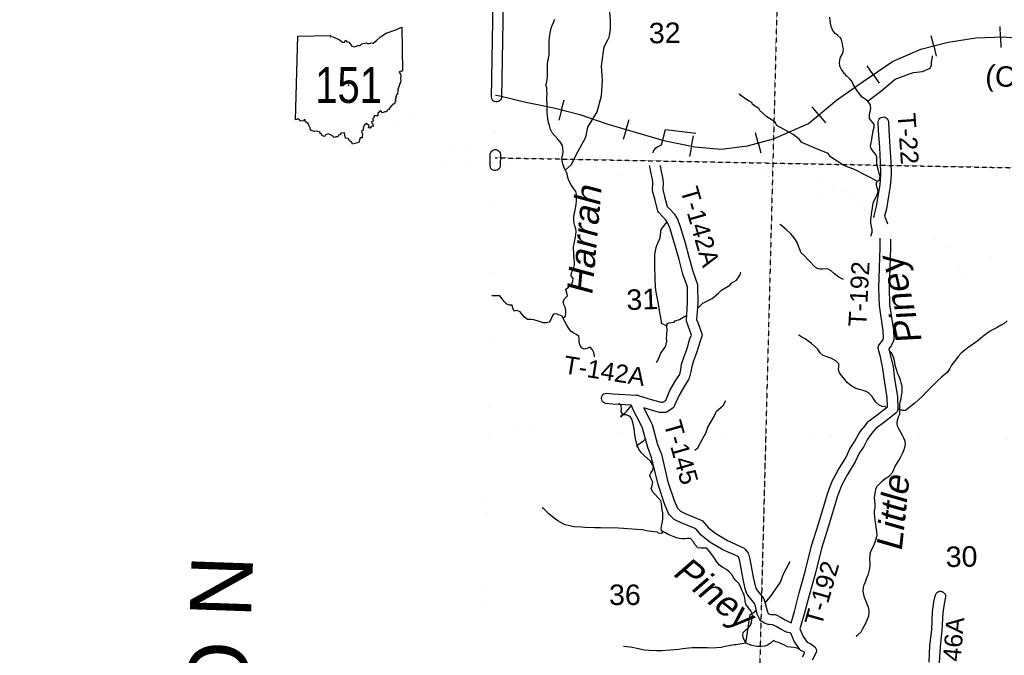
# Model space of a CAD drawing. Header units: feet. Extents: x -155 to 2562643, y -56 to 364810.
# Tile 21 of 121: x 2443888 to 2463130, y 227450 to 239872. Entities that reach past the tile are written whole.
import ezdxf
from ezdxf.enums import TextEntityAlignment as Align

# ---------------------------------------------------------------- set-up
doc = ezdxf.new("R2010")
doc.units = ezdxf.units.FT
doc.header["$MEASUREMENT"] = 0
for name, pattern in [('CENTER', [2, 1.25, -0.25, 0.25, -0.25]), ('HIDDEN', [0.375, 0.25, -0.125]), ('HIDDEN2', [0.1875, 0.125, -0.0625]), ('water', [0])]:
    doc.linetypes.add(name, pattern=pattern)
for name, color, linetype in [('62', 7, 'Continuous'), ('COUNTY-LINE', 4, 'CENTER'), ('HTEXT', 3, 'Continuous'), ('RAILROAD', 6, 'Continuous'), ('RT-MKR', 7, 'Continuous'), ('SECTION', 8, 'HIDDEN2'), ('SECTION-TEXT', 8, 'Continuous'), ('STATE-RT', 2, 'Continuous'), ('STREET-RURAL', 14, 'Continuous'), ('TOWNSHIP', 9, 'HIDDEN'), ('TR-TEXT', 6, 'Continuous'), ('TWP-RD', 6, 'Continuous'), ('WATER-TEXT', 1, 'Continuous'), ('WATERWAY', 14, 'water')]:
    doc.layers.add(name, color=color, linetype=linetype)
doc.styles.add('ARIAL', font='arial.ttf')

# ---------------------------------------------------------------- blocks, each defined once
blk = doc.blocks.new('SR2')
at = {"layer": '62', "color": 0, "linetype": 'Continuous'}
blk.add_line((-813, -543), (-773, 884), dxfattribs=at)
for points in [[(-773, 884), (-219, 893), (-228, 876), (-175, 872), (-120, 842), (-73, 823), (-15, 777), (19, 778), (33, 815), (60, 786), (91, 781), (145, 713), (190, 698), (243, 722), (283, 725), (312, 749), (388, 768), (409, 756), (449, 759), (470, 768), (505, 760), (567, 812), (630, 873), (728, 931), (874, 985), (990, 1034), (1006, 294)], [(1006, 294), (989, 283), (963, 288), (945, 267), (967, 233), (977, 196), (968, 156), (977, 122), (971, 94), (954, 67), (949, 40), (934, 12), (936, -3), (922, -16), (924, -62), (918, -88), (920, -110), (898, -115), (903, -134), (889, -148), (892, -172), (876, -188), (892, -219), (879, -229), (869, -266), (841, -274), (785, -343), (765, -369), (742, -376), (730, -403), (703, -403), (661, -421), (634, -389), (587, -428), (582, -472), (522, -471), (524, -494), (511, -500), (499, -523), (506, -563), (478, -573), (481, -596), (499, -610), (507, -655), (478, -646), (453, -683), (428, -674), (437, -643), (394, -605), (354, -635), (334, -684), (333, -717), (304, -737), (323, -783), (319, -815), (320, -845), (283, -844), (260, -926)], [(260, -926), (195, -942), (151, -951), (135, -914), (103, -895), (82, -857), (36, -852), (25, -800), (20, -759), (-43, -769), (-61, -795), (-83, -801), (-96, -827), (-126, -829), (-159, -841), (-180, -816), (-234, -791), (-258, -778), (-308, -798), (-319, -822), (-359, -812), (-369, -785), (-393, -777), (-398, -748), (-450, -733), (-490, -739), (-559, -716), (-564, -679), (-588, -633), (-600, -602), (-644, -577), (-653, -540), (-667, -541), (-680, -556), (-729, -563), (-749, -548), (-776, -522), (-813, -543)]]:
    blk.add_lwpolyline(points, dxfattribs=at)
at = {"layer": 'RT-MKR', "color": 0, "linetype": 'Continuous'}
blk.add_lwpolyline([(-773, 884), (-219, 893), (-228, 876), (-175, 872), (-120, 842), (-73, 823), (-15, 777), (19, 778), (33, 815), (60, 786), (91, 781), (145, 713), (190, 698), (243, 722), (283, 725), (312, 749), (388, 768), (409, 756), (449, 759), (470, 768), (505, 760), (567, 812), (630, 873), (728, 931), (874, 985), (990, 1034), (1006, 294), (1006, 294), (989, 283), (963, 288), (945, 267), (967, 233), (977, 196), (968, 156), (977, 122), (971, 94), (954, 67), (949, 40), (934, 12), (936, -3), (922, -16), (924, -62), (918, -88), (920, -110), (898, -115), (903, -134), (889, -148), (892, -172), (876, -188), (892, -219), (879, -229), (869, -266), (841, -274), (785, -343), (765, -369), (742, -376), (730, -403), (703, -403), (661, -421), (634, -389), (587, -428), (582, -472), (522, -471), (524, -494), (511, -500), (499, -523), (506, -563), (478, -573), (481, -596), (499, -610), (507, -655), (478, -646), (453, -683), (428, -674), (437, -643), (394, -605), (354, -635), (334, -684), (333, -717), (304, -737), (323, -783), (319, -815), (320, -845), (283, -844), (260, -926), (260, -926), (195, -942), (151, -951), (135, -914), (103, -895), (82, -857), (36, -852), (25, -800), (20, -759), (-43, -769), (-61, -795), (-83, -801), (-96, -827), (-126, -829), (-159, -841), (-180, -816), (-234, -791), (-258, -778), (-308, -798), (-319, -822), (-359, -812), (-369, -785), (-393, -777), (-398, -748), (-450, -733), (-490, -739), (-559, -716), (-564, -679), (-588, -633), (-600, -602), (-644, -577), (-653, -540), (-667, -541), (-680, -556), (-729, -563), (-749, -548), (-776, -522), (-813, -543), (-813, -543), (-773, 884)], close=True, dxfattribs=at)
at = {"layer": 'RT-MKR', "color": 0}
blk.add_point((88, 48), dxfattribs=at)

msp = doc.modelspace()

# ---------------------------------------------------------------- linework, layer by layer
at = {"layer": 'COUNTY-LINE', "const_width": 0.04, "flags": 128}
msp.add_lwpolyline([(2451935.99, 183626.87), (2452186.29, 194241.17), (2452356.47, 199888.32), (2452356.47, 199888.32), (2452537.05, 210912.9), (2452642.86, 215853.49), (2452642.86, 215853.49), (2453052.69, 231900.41), (2453052.69, 231900.41), (2453184.69, 237232.8), (2453471.4, 253160.5), (2453471.4, 253160.5), (2453538.39, 256176.6), (2453568.21, 261539.59), (2453606.32, 263882.44), (2454823.35, 263908.45), (2454835.46, 264767.7), (2454835.46, 264767.7), (2455013.2, 277384.76), (2455009.22, 279887.93), (2455009.22, 279887.93), (2444652.57, 279864.08), (2438092.07, 280026.05), (2423207.96, 280172.56)], dxfattribs=at)
at = {"layer": 'RAILROAD'}
for p, q in [((2463054.18, 239533.11), (2463046.5, 239735.87)), ((2461749.89, 239359.31), (2461700.36, 239556.07)), ((2463054.18, 239533.11), (2463061.93, 239328.26)), ((2461749.89, 239359.31), (2461799.93, 239160.51)), ((2460566.24, 238799.07), (2460452.64, 238967.18)), ((2460566.24, 238799.07), (2460681.02, 238629.22)), ((2454476.17, 238108.77), (2454525.71, 238305.53)), ((2454476.17, 238108.77), (2454426.12, 237909.97)), ((2459505.96, 238014.59), (2459376.49, 238170.82)), ((2455738.18, 237724.61), (2455796.13, 237919.06)), ((2459505.96, 238014.59), (2459636.77, 237856.75)), ((2455738.18, 237724.61), (2455679.63, 237528.15)), ((2458320.93, 237464.55), (2458268.5, 237660.56)), ((2457016.42, 237400.71), (2457055.71, 237599.77)), ((2458320.93, 237464.55), (2458373.91, 237266.51)), ((2457016.42, 237400.71), (2456976.73, 237199.58))]:
    msp.add_line(p, q, dxfattribs=at)
at = {"layer": 'RAILROAD', "const_width": 0.08}
msp.add_lwpolyline([(2463629.47, 239488.94), (2463104.34, 239535.01), (2462575.21, 239514.98), (2462034.1, 239430.85), (2461500.98, 239296.65), (2460943.9, 239054.28), (2460368.85, 238665.68), (2459851.7, 238301.12), (2459300.61, 237844.41), (2458617.74, 237543.95), (2458108.58, 237407.74), (2457597.42, 237339.64), (2457082.27, 237387.71), (2456473.27, 237507.9), (2455914.19, 237672.15), (2455363.1, 237836.4), (2454833.97, 238018.68), (2454324.81, 238146.88), (2453777.71, 238261.05), (2453269.13, 238383.24), (2453188.36, 238397.26)], dxfattribs=at)
at = {"layer": 'RAILROAD'}
msp.add_lwpolyline([(2453188.36, 238397.26), (2453269.13, 238383.24), (2453777.71, 238261.05), (2454324.81, 238146.88), (2454833.97, 238018.68), (2455363.1, 237836.4), (2455914.19, 237672.15), (2456473.27, 237507.9), (2457082.27, 237387.71), (2457597.42, 237339.64), (2458108.58, 237407.74), (2458617.74, 237543.95), (2459300.61, 237844.41), (2459851.7, 238301.12), (2460368.85, 238665.68), (2460943.9, 239054.28), (2461500.98, 239296.65), (2462034.1, 239430.85), (2462575.21, 239514.98), (2463104.34, 239535.01), (2463629.47, 239488.94)], dxfattribs=at)
msp.add_lwpolyline([(2453188.36, 238397.26), (2453269.13, 238383.24), (2453777.71, 238261.05), (2454324.81, 238146.88), (2454833.97, 238018.68), (2455363.1, 237836.4), (2455914.19, 237672.15), (2456473.27, 237507.9), (2457082.27, 237387.71), (2457597.42, 237339.64), (2458108.58, 237407.74), (2458617.74, 237543.95), (2459300.61, 237844.41), (2459851.7, 238301.12), (2460368.85, 238665.68), (2460943.9, 239054.28), (2461500.98, 239296.65), (2462034.1, 239430.85), (2462575.21, 239514.98), (2463104.34, 239535.01), (2463629.47, 239488.94)], dxfattribs=at)
at = {"layer": 'SECTION'}
for points in [[(2459327.85, 264706.27), (2458385.1, 228602.67)], [(2453179.88, 237173.37), (2485918.78, 236542.14)], [(2458467.45, 231756.78), (2457632.26, 199771.34)]]:
    msp.add_lwpolyline(points, dxfattribs=at)
at = {"layer": 'STATE-RT', "color": 2, "linetype": 'Continuous'}
for points in [[(2450608.1, 238621.13, 0.05, 0.05, 0), (2450802.09, 238560.03, 0.05, 0.05, 0), (2451003.18, 238401.36, 0.05, 0.05, 0), (2451396, 238072.69, 0.05, 0.05, 0), (2451504.39, 237950.3, 0.05, 0.05, 0), (2451781.86, 237636.91, 0.05, 0.05, 0), (2451995.19, 237420.79, 0.05, 0.05, 0), (2452070.64, 237384.05, 0.05, 0.05, 0), (2452238.69, 237375.02, 0.05, 0.05, 0), (2452424.54, 237391.18, 0.05, 0.05, 0), (2452963.82, 237379.31, 0.05, 0.05, 0), (2453182.3, 237382.78, 0.05, 0.05, 0)], [(2450517.98, 238334.99, 0.05, 0.05, 0), (2450659.47, 238290.43, 0.05, 0.05, 0), (2450813.96, 238168.52, 0.05, 0.05, 0), (2451186.28, 237857.01, 0.05, 0.05, 0), (2451279.78, 237751.42, 0.05, 0.05, 0), (2451562.64, 237431.95, 0.05, 0.05, 0), (2451817.71, 237173.55, 0.05, 0.05, 0), (2451993.88, 237087.73, 0.05, 0.05, 0), (2452243.67, 237074.32, 0.05, 0.05, 0), (2452434.26, 237090.9, 0.05, 0.05, 0), (2452962.9, 237079.25, 0.05, 0.05, 0), (2453187.08, 237082.82, 0.05, 0.05, 0)], [(2453164.48, 237381.43, 0.05, 0.05, 0), (2453238.7, 237391.52, 0.05, 0.05, 0), (2453632.16, 237397.17, 0.05, 0.05, 0), (2453948.13, 237391.79, 0.05, 0.05, 0), (2454270.5, 237388.35, 0.05, 0.05, 0), (2454355.4, 237377.42, 0.05, 0.05, 0), (2454445.29, 237315.46, 0.05, 0.05, 0), (2454622.19, 237149.77, 0.05, 0.05, 0), (2454795.11, 236991.53, 0.05, 0.05, 0), (2454829.11, 236962.4, 0.05, 0.05, 0), (2454846.04, 236965.28, 0.05, 0.05, 0), (2454989.87, 237009.75, 0.05, 0.05, 0), (2455195.22, 237072.38, 0.05, 0.05, 0), (2455424.44, 237140.83, 0.05, 0.05, 0), (2455488.14, 237148.57, 0.05, 0.05, 0), (2455556.63, 237146.59, 0.05, 0.05, 0), (2455651.86, 237121.52, 0.05, 0.05, 0), (2455742.84, 237105.3, 0.05, 0.05, 0), (2455745.15, 237106.52, 0.05, 0.05, 0), (2455853.32, 237187.15, 0.05, 0.05, 0), (2455979.07, 237276.47, 0.05, 0.05, 0), (2456030.96, 237303.84, 0.05, 0.05, 0), (2456109.34, 237329.22, 0.05, 0.05, 0), (2456216.37, 237323.65, 0.05, 0.05, 0), (2456376.97, 237321.1, 0.05, 0.05, 0), (2456598.8, 237313.81, 0.05, 0.05, 0), (2456709, 237312.53, 0.05, 0.05, 0), (2456810.11, 237325.19, 0.05, 0.05, 0), (2456927.04, 237346.93, 0.05, 0.05, 0), (2457048.8, 237369.93, 0.05, 0.05, 0), (2457138.8, 237369.18, 0.05, 0.05, 0), (2457239.71, 237358.45, 0.05, 0.05, 0), (2457422.03, 237340.53, 0.05, 0.05, 0), (2457577.84, 237328.26, 0.05, 0.05, 0), (2457705.5, 237323.35, 0.05, 0.05, 0), (2457835.61, 237324.28, 0.05, 0.05, 0), (2457977.97, 237341.38, 0.05, 0.05, 0), (2458073.89, 237341.13, 0.05, 0.05, 0), (2458160.83, 237337.71, 0.05, 0.05, 0), (2458253.63, 237311, 0.05, 0.05, 0), (2458338.12, 237263.17, 0.05, 0.05, 0), (2458475.66, 237172.84, 0.05, 0.05, 0), (2458619.45, 237086.32, 0.05, 0.05, 0), (2458752.15, 237010.75, 0.05, 0.05, 0), (2458864.01, 236950.12, 0.05, 0.05, 0), (2458953.42, 236908.6, 0.05, 0.05, 0), (2459043.12, 236875.22, 0.05, 0.05, 0), (2459167.56, 236831.98, 0.05, 0.05, 0), (2459376.93, 236755.63, 0.05, 0.05, 0), (2459557.19, 236687.83, 0.05, 0.05, 0), (2459687.56, 236642.74, 0.05, 0.05, 0), (2459825.3, 236592.2, 0.05, 0.05, 0), (2459953.31, 236529.23, 0.05, 0.05, 0), (2460072.81, 236452.32, 0.05, 0.05, 0), (2460170.43, 236373.38, 0.05, 0.05, 0)], [(2461105.96, 235562.47, 0.05, 0.05, 0), (2461253.38, 235548.81, 0.05, 0.05, 0), (2461290.41, 235539.83, 0.05, 0.05, 0), (2461315.18, 235525.66, 0.05, 0.05, 0), (2461439.99, 235434.1, 0.05, 0.05, 0), (2461573.96, 235341.35, 0.05, 0.05, 0), (2461688.55, 235263.01, 0.05, 0.05, 0), (2461780.16, 235201.65, 0.05, 0.05, 0), (2461870.6, 235159.94, 0.05, 0.05, 0), (2461965.46, 235124.26, 0.05, 0.05, 0), (2462067.19, 235100.48, 0.05, 0.05, 0), (2462155.6, 235087.09, 0.05, 0.05, 0), (2462188.22, 235047.06, 0.05, 0.05, 0), (2462262.04, 234951.22, 0.05, 0.05, 0), (2462336.16, 234892.71, 0.05, 0.05, 0), (2462410.89, 234873.61, 0.05, 0.05, 0), (2462489.62, 234862.18, 0.05, 0.05, 0), (2462590.93, 234878.47, 0.05, 0.05, 0), (2462698.37, 234906.2, 0.05, 0.05, 0), (2462808.63, 234933.43, 0.05, 0.05, 0), (2462864, 234943.63, 0.05, 0.05, 0), (2462903.88, 234943.39, 0.05, 0.05, 0), (2462933.79, 234935.1, 0.05, 0.05, 0), (2462951.57, 234927.04, 0.05, 0.05, 0), (2462992.83, 234893.12, 0.05, 0.05, 0), (2463150.62, 234761.42, 0.05, 0.05, 0)]]:
    msp.add_lwpolyline(points, format="xyseb", dxfattribs=at)
at = {"layer": 'STATE-RT', "color": 2, "linetype": 'Continuous', "const_width": 0.05}
for points in [[(2453204.9, 237084.17), (2453261.14, 237091.82), (2453631.76, 237097.13), (2453943.97, 237091.81), (2454245.82, 237088.59), (2454256.57, 237081.18), (2454418.37, 236929.63), (2454596.21, 236766.89), (2454670.31, 236703.42), (2454749.35, 236665.92), (2454833.51, 236658.84), (2454915.8, 236672.84), (2455077.93, 236722.97), (2455281.9, 236785.18), (2455485.9, 236846.09), (2455501.98, 236848.05), (2455513.55, 236847.71), (2455587.24, 236828.32), (2455750.8, 236799.15), (2455835.89, 236815.21), (2455905.73, 236852.04), (2456029.86, 236944.57), (2456136.59, 237020.39), (2456148, 237026.4), (2456149.06, 237026.74), (2456206.19, 237023.77)], [(2456369.67, 237021.18), (2456592.12, 237013.87), (2456725.96, 237012.31), (2456856.21, 237028.61), (2456982.3, 237052.07), (2457075.66, 237069.69), (2457121.66, 237069.32), (2457209.17, 237060.01), (2457395.57, 237041.69), (2457560.28, 237028.72), (2457700.8, 237023.31), (2457854.63, 237024.4), (2457995.53, 237041.34), (2458067.59, 237041.15), (2458112.75, 237039.37), (2458136.65, 237032.5), (2458181.7, 237006.99), (2458315.92, 236918.84), (2458467.87, 236827.4), (2458606.43, 236748.51), (2458729.23, 236681.94), (2458837.76, 236631.54), (2458941.56, 236592.92), (2459066.94, 236549.36), (2459272.73, 236474.31), (2459455.33, 236405.61), (2459586.86, 236360.14), (2459707.1, 236316.02), (2459805.43, 236267.65), (2459896.79, 236208.84), (2459981.79, 236140.1)], [(2460170.4, 236373.4), (2460184.66, 236361.87), (2460326.71, 236239.6), (2460463.79, 236113.94), (2460584.3, 236008.55)], [(2459981.82, 236140.08), (2459992.48, 236131.47), (2460127.45, 236015.3), (2460263.65, 235890.42), (2460429.75, 235745.16), (2460517.67, 235678.17), (2460605.82, 235621.23), (2460681.66, 235585.24), (2460704.69, 235583.96)], [(2460850.21, 235878.85), (2460920.75, 235877.36), (2461131.15, 235861.4)], [(2461133.64, 235861.19), (2461302.82, 235845.51), (2461402.47, 235821.35), (2461478.92, 235777.6), (2461614.13, 235678.42), (2461744, 235588.51), (2461856.69, 235511.47), (2461927.36, 235464.13), (2461986.38, 235436.92), (2462052.78, 235411.94), (2462123.89, 235395.32), (2462237.92, 235378.04), (2462301.51, 235354.13), (2462358.18, 235313.39), (2462423.38, 235233.38), (2462474.06, 235167.58), (2462487.3, 235165.66), (2462529.49, 235172.45), (2462624.93, 235197.08), (2462745.43, 235226.83), (2462837.48, 235243.79), (2462945.6, 235243.15), (2463036.39, 235217.96), (2463111.49, 235183.94), (2463184.21, 235124.14)], [(2460904.7, 235577.63), (2460906.23, 235577.6), (2461108.45, 235562.26)]]:
    msp.add_lwpolyline(points, dxfattribs=at)
at = {"layer": 'STREET-RURAL'}
msp.add_lwpolyline([(2456270.45, 237267.34), (2456276.65, 237301.38), (2456321.53, 237364.22), (2456355.1, 237386.82), (2456428.3, 237428.12), (2456509.22, 237723.87), (2457103.58, 237651.88)], dxfattribs=at)
at = {"layer": 'TOWNSHIP', "const_width": 0.03, "flags": 128}
msp.add_lwpolyline([(2452998.29, 231860.32), (2485804.01, 231239.25)], dxfattribs=at)
at = {"layer": 'TWP-RD'}
for points in [[(2453423.81, 244960.76), (2453345.06, 240586), (2453305.9, 238350.94), (2453298.64, 238325.63), (2453285.08, 238303.06), (2453266.14, 238284.78), (2453243.11, 238272.01), (2453217.57, 238265.65), (2453191.23, 238266.11), (2453165.92, 238273.37), (2453143.35, 238286.93), (2453125.07, 238305.87), (2453112.3, 238328.9), (2453105.94, 238354.44), (2453145.1, 240589.56), (2453225.83, 245074.6)], [(2460586.12, 235997.65), (2460582.62, 236018.63), (2460583.61, 236039.85), (2460630.71, 236218.05), (2460668.89, 236459.18), (2460703.58, 236645.75), (2460718.06, 236843.59), (2460711.02, 237085.45), (2460695.34, 237375.68), (2460673.08, 237703.98), (2460664.29, 237878.07), (2460669.82, 237903.83), (2460681.81, 237927.25), (2460699.47, 237946.79), (2460721.58, 237961.09), (2460746.64, 237969.18), (2460772.93, 237970.51), (2460798.69, 237964.98), (2460822.11, 237952.99), (2460841.65, 237935.33), (2460855.95, 237913.22), (2460864.04, 237888.16), (2460872.74, 237715.78), (2460894.98, 237387.83), (2460910.86, 237093.76), (2460918.28, 236839.19), (2460902.24, 236620.09), (2460866.01, 236425.26), (2460826.67, 236176.76), (2460788.09, 236030.81), (2460818.94, 235952.87), (2460850.21, 235878.85)], [(2453279.13, 237007.1), (2453271.69, 236981.84), (2453257.96, 236959.37), (2453238.9, 236941.23), (2453215.78, 236928.63), (2453190.17, 236922.44), (2453163.85, 236923.1), (2453138.59, 236930.54), (2453116.12, 236944.27), (2453097.98, 236963.33), (2453085.38, 236986.45), (2453079.19, 237012.06), (2453085.05, 237248.44), (2453092.49, 237273.7), (2453106.22, 237296.17), (2453125.28, 237314.31), (2453148.4, 237326.91), (2453174.01, 237333.1), (2453200.33, 237332.44), (2453225.59, 237325), (2453248.06, 237311.27), (2453266.2, 237292.21), (2453278.8, 237269.09), (2453284.99, 237243.48)], [(2453284.99, 237243.48), (2453279.13, 237007.1)], [(2456058.76, 231888.37), (2456016.97, 231973.55), (2455942.59, 232125.15), (2455885.12, 232234.68), (2455847.08, 232334.86), (2455846.64, 232339.8), (2455472.95, 232357.76), (2455334.91, 232372.89), (2455310.36, 232382.44), (2455289.13, 232398.01), (2455272.66, 232418.54), (2455262.05, 232442.65), (2455258.05, 232468.67), (2455260.92, 232494.84), (2455270.47, 232519.39), (2455286.04, 232540.62), (2455306.57, 232557.09), (2455330.68, 232567.7), (2455356.7, 232571.7), (2455488.65, 232557.24), (2455932.56, 232535.9), (2455936.32, 232535.72), (2455942.6, 232536.29), (2455949.46, 232535.1), (2455956.35, 232534.77), (2455956.38, 232534.76), (2455956.39, 232534.76), (2455962.33, 232532.86), (2455968.54, 232531.78), (2455974.84, 232528.86), (2456226.02, 232448.58), (2456350.62, 232413.27), (2456420.21, 232396.8), (2456459.46, 232394.44), (2456511.82, 232430.1), (2456593.99, 232624.55), (2456713.6, 232827.65), (2456786.12, 232940.79), (2456809.32, 233032.42), (2456824.21, 233136.5), (2456863.85, 233272.49), (2456923.87, 233423.67), (2456986.89, 233636.38), (2457015.22, 233709.44), (2456949.3, 233886.46), (2456918.67, 233976.93), (2456916.11, 233996.42), (2456938.18, 234333.31), (2456935.91, 234651.46), (2456848.78, 234900.72), (2456774.39, 235185.25), (2456699.55, 235454.46), (2456596.8, 235786.65), (2456554.17, 235895.67), (2456517.19, 235953.61), (2456456.79, 236019.75), (2456371.82, 236109.29), (2456359.55, 236131.32), (2456297.35, 236367.62), (2456257.52, 236526.9), (2456256.06, 236541.22), (2456262.16, 236685.16), (2456254.53, 236755.72), (2456230.16, 236861.07), (2456208.38, 236969.06), (2456198.15, 237024.19)], [(2456402.32, 237020.11), (2456404.74, 237007.08), (2456425.66, 236903.38), (2456452.09, 236789.12), (2456462.62, 236691.71), (2456456.8, 236554.39), (2456491.07, 236417.34), (2456543.22, 236219.22), (2456603.18, 236156.04), (2456676.51, 236075.74), (2456733.3, 235986.76), (2456785.72, 235852.7), (2456891.47, 235510.8), (2456967.49, 235237.34), (2457040.24, 234959.1), (2457132.91, 234693.99), (2457135.73, 234677.73), (2457138.22, 234327.47), (2457117.62, 234012.96), (2457137.78, 233953.43), (2457220.15, 233732.21), (2457222.92, 233708.04), (2457219.83, 233683.92)], [(2457219.83, 233683.92), (2457176.33, 233571.72), (2457113.07, 233358.23), (2457053.21, 233207.46), (2457020.19, 233094.15), (2457005.8, 232993.6), (2456974.03, 232868.13), (2456967.61, 232853.32), (2456884.02, 232722.91), (2456773.05, 232534.48), (2456680.84, 232316.28), (2456670.17, 232300.38), (2456656.68, 232286.79), (2456534.73, 232203.72), (2456514.27, 232195.58), (2456492.53, 232192.09), (2456390.96, 232198.2), (2456300.31, 232219.65), (2456168.3, 232257.06), (2456085.32, 232283.58), (2456120.95, 232215.67), (2456207.29, 232039.7), (2456246.88, 231959.01), (2456350.77, 231572.02), (2456427.64, 231377.61), (2456557.03, 230842.09), (2456679.31, 230478.37), (2456742.49, 230323.27), (2456800.67, 230266.44), (2456893.73, 230222.15), (2457205.69, 230094.09), (2457219.11, 230085.93), (2457231.1, 230075.77), (2457347.49, 229940.57), (2457490.04, 229828.55), (2457721.24, 229691.66), (2458046.17, 229544.14), (2458061.3, 229533.56), (2458074.24, 229520.38), (2458123.15, 229447.63), (2458130.38, 229431.06), (2458154.02, 229330.59), (2458222.71, 228979.91), (2458259.38, 228805.99), (2458286.23, 228733.02), (2458421.14, 228568.87), (2458429.81, 228553.4), (2458459.42, 228468.08), (2458494.06, 228316.37), (2458517.29, 228269.05), (2458527.96, 228262.44), (2458564.46, 228249.56), (2458648.96, 228244.91), (2458669.86, 228239.1), (2458768.56, 228186.79), (2458846.68, 228143.95), (2458948.9, 228090.77), (2458962.28, 228087.09), (2459027.76, 228309.01), (2459120.75, 228667.94), (2459237.06, 229085.7), (2459364.69, 229591.56), (2459497.67, 230015.97), (2459680.14, 230623.16), (2459762.8, 230852.55), (2459890.6, 231083.25), (2460037.48, 231324.65), (2460111.96, 231483.21), (2460208.8, 231632.02), (2460284.55, 231780.61), (2460360.58, 231879.82), (2460361.11, 231880.84), (2460366.51, 231887.56), (2460373.86, 231897.15), (2460374.8, 231897.87), (2460421.91, 231956.49), (2460477.4, 232022.42), (2460485.59, 232030.19), (2460673.38, 232171.69), (2460818.27, 232284.65), (2460845.12, 232306.44), (2460842.75, 232488.7), (2460787.31, 232822.87), (2460758.68, 233051.96), (2460706.91, 233282.08), (2460666.98, 233447.8), (2460665.96, 233465.81), (2460668.18, 233483.71), (2460673.56, 233500.92), (2460681.94, 233516.89), (2460752.88, 233607.75), (2460770.97, 233647.48), (2460764.09, 233792.33), (2460689.69, 234286.48), (2460677.02, 234627.98), (2460704.78, 235417.15), (2460704.69, 235599.66)], [(2460904.69, 235581.12), (2460904.78, 235413.68), (2460877.16, 234628.17), (2460889.13, 234305.14), (2460963.39, 233812), (2460972.26, 233624.89), (2460970.51, 233609.13), (2460966.3, 233593.86), (2460927.56, 233508.74), (2460921.44, 233498.65), (2460874.84, 233438.96), (2460901.71, 233327.45), (2460955.94, 233086.38), (2460985.27, 232851.65), (2461042.53, 232506.47), (2461045.85, 232251.58), (2461042.84, 232233.75), (2461036.67, 232216.73), (2461027.56, 232201.12), (2461015.79, 232187.38), (2460942.79, 232128.13), (2460795.06, 232012.95), (2460619.5, 231880.67), (2460576.39, 231829.44), (2460523.91, 231764.15), (2460454.43, 231673.48), (2460382.19, 231531.79), (2460287.12, 231385.69), (2460213.92, 231229.88), (2460063.58, 230982.77), (2459945.52, 230769.67), (2459870.12, 230560.43), (2459688.87, 229957.29), (2459557.23, 229537.16), (2459430.38, 229034.4), (2459313.91, 228616.04), (2459220.54, 228255.62), (2459136.37, 227970.37), (2459199.25, 227819.28), (2459274.24, 227708.89), (2459348.5, 227672.87), (2459432.65, 227606.14), (2459448.97, 227583.39), (2459458.42, 227557.01), (2459460.25, 227529.07), (2459454.35, 227501.71), (2459376.86, 227356.67)], [(2459184.03, 227420.17), (2459230.79, 227507.68), (2459151.08, 227546.34), (2459131.2, 227563.52), (2459022.41, 227723.69), (2458956.86, 227881.18), (2458875.43, 227903.55), (2458752.44, 227967.53), (2458673.65, 228010.74), (2458605.2, 228047.02), (2458532.09, 228051.04), (2458518.12, 228053.83), (2458441.01, 228081.03), (2458379.57, 228119.1), (2458365.77, 228131.73), (2458354.55, 228146.71), (2458306.84, 228243.88), (2458302.96, 228254.83), (2458266.88, 228412.87), (2458249.64, 228462.55), (2458115.64, 228625.6), (2458107.28, 228640.19), (2458066.68, 228750.53), (2458026.71, 228940.06), (2457958.48, 229288.44), (2457941.95, 229358.69), (2457929.25, 229377.58), (2457628.68, 229514.04), (2457376.81, 229663.16), (2457208.62, 229795.33), (2457100.29, 229921.16), (2456812.71, 230039.21), (2456692.27, 230096.54), (2456678.73, 230105.98), (2456580.49, 230201.93), (2456569, 230219.02), (2456491.73, 230408.71), (2456364.67, 230786.64), (2456236.52, 231317.05), (2456160.57, 231509.12), (2456058.76, 231888.37)], [(2461659.34, 227313.51), (2461675.2, 227640.65), (2461711.1, 227949.29), (2461726.58, 228301.56), (2461755.35, 228494.29), (2461785.04, 228634.63), (2461796.98, 228658.11), (2461814.58, 228677.69), (2461836.65, 228692.05), (2461861.68, 228700.21), (2461887.96, 228701.61), (2461913.73, 228696.16), (2461937.21, 228684.22), (2461956.79, 228666.62), (2461971.15, 228644.55), (2461979.31, 228619.52), (2461980.71, 228593.24), (2461952.27, 228458.8), (2461925.92, 228282.35), (2461910.6, 227933.33), (2461874.64, 227624.24), (2461859.02, 227302.17)]]:
    msp.add_lwpolyline(points, dxfattribs=at)
at = {"layer": 'WATERWAY'}
for points in [[(2454550.39, 236934.09), (2454664.33, 237034.86), (2454792.88, 237292.17), (2454948.62, 237578.49), (2454990.91, 237772.73), (2455174.37, 238069.99), (2455257.1, 238386.08), (2455262.36, 238478.66), (2455280.4, 238680.14), (2455273.23, 238786.38), (2455257.97, 238962.67), (2455299.58, 239247.28), (2455310.84, 239340.06), (2455378.94, 239474.87), (2455407.41, 239528.03), (2455414.51, 239558.39), (2455430.88, 239681.47), (2455434.35, 239834.26), (2455429.06, 239944.58), (2455404.72, 240156.73), (2455375.78, 240254.23), (2455364.93, 240282), (2455361.86, 240318.06)], [(2454505.47, 234044.2), (2454556.65, 234080.32), (2454560.17, 234134.54), (2454557.66, 234190.72), (2454547.06, 234254.86), (2454522.5, 234308.85), (2454507.98, 234362.92), (2454539.54, 234421.4), (2454595.23, 234474.06), (2454580.63, 234536.16), (2454557.94, 234606.21), (2454615.74, 234646.85), (2454669.46, 234695.49), (2454696.93, 234763.97), (2454706.51, 234814.23), (2454661.91, 234866.03), (2454673.41, 234926.35), (2454697, 234978.74), (2454718.62, 235029.1), (2454728.17, 235081.37), (2454727.71, 235133.55), (2454723.21, 235187.71), (2454718.55, 235259.93), (2454713.99, 235320.11), (2454709.41, 235384.3), (2454710.94, 235436.5), (2454720.48, 235490.77), (2454737.9, 235561.17), (2454751.38, 235623.51), (2454754.93, 235675.73), (2454760.42, 235733.98), (2454757.96, 235784.14), (2454735.38, 235842.16), (2454720.87, 235894.22), (2454716.32, 235954.4), (2454717.82, 236010.61), (2454725.32, 236068.88), (2454734.89, 236119.15), (2454748.34, 236185.5), (2454759.71, 236259.86), (2454769.17, 236322.17), (2454770.6, 236386.41), (2454767.93, 236460.65), (2454753.42, 236512.71), (2454716.83, 236566.59), (2454670.11, 236632.43), (2454639.5, 236690.37), (2454612.91, 236748.35), (2454596.34, 236806.42), (2454583.74, 236868.54), (2454555.16, 236924.49), (2454520.43, 236994.45), (2454501.86, 237052.49), (2454487.21, 237120.61), (2454484.73, 237172.78), (2454500.22, 237235.13), (2454505.64, 237301.42), (2454501.12, 237357.58), (2454496.63, 237411.74), (2454447.82, 237485.58), (2454405.24, 237537.4), (2454344.51, 237599.11), (2454291.8, 237660.88), (2454259.1, 237728.84), (2454240.38, 237802.95), (2454223.81, 237861.01), (2454207.17, 237927.11), (2454200.51, 237999.31), (2454195.94, 238061.49), (2454197.47, 238113.69), (2454196.91, 238175.91), (2454194.26, 238248.15), (2454191.75, 238304.32), (2454191.3, 238354.5), (2454194.71, 238420.77), (2454192.08, 238491), (2454187.6, 238543.14), (2454173.07, 238597.21), (2454186.6, 238653.53), (2454205.67, 238764.09), (2454205.22, 238814.27), (2454202.65, 238876.47), (2454202.02, 238946.71), (2454199.53, 239000.89), (2454211.08, 239055.18), (2454222.55, 239117.5), (2454232.02, 239179.8), (2454235.54, 239234.03), (2454234.93, 239302.27), (2454232.46, 239354.43), (2454233.98, 239408.64), (2454237.52, 239460.86), (2454243.03, 239517.11), (2454248.52, 239575.36), (2454257.99, 239637.67), (2454275.43, 239706.06), (2454295, 239760.42), (2454318.56, 239816.83), (2454348.07, 239881.3)], [(2460526.01, 235644.14), (2460529.73, 235659.06), (2460545.24, 235719.41), (2460544.79, 235769.58), (2460534.22, 235829.71), (2460523.58, 235897.86), (2460520.99, 235962.07), (2460526.54, 236014.3), (2460536.1, 236066.57), (2460541.67, 236116.8), (2460553.03, 236191.16), (2460562.57, 236245.44), (2460574.07, 236305.75), (2460597.61, 236364.16), (2460633.21, 236420.67), (2460654.78, 236475.05), (2460666.33, 236529.34), (2460645.77, 236585.37), (2460633.25, 236639.45), (2460634.8, 236689.65), (2460688.47, 236744.3), (2460701.97, 236804.63), (2460685.38, 236864.7), (2460668.81, 236922.77), (2460652.17, 236988.87), (2460637.61, 237046.95), (2460638.89, 237127.25), (2460640.39, 237183.46), (2460621.87, 237235.49), (2460575.28, 237287.28), (2460524.54, 237353.08), (2460512.02, 237407.16), (2460525.46, 237473.52), (2460539.03, 237525.82), (2460548.45, 237594.15), (2460557.99, 237648.42), (2460569.5, 237706.73), (2460584.97, 237771.09), (2460586.47, 237827.31), (2460537.85, 237881.08), (2460497.18, 237942.96), (2460496.56, 238011.2), (2460508.02, 238075.52), (2460519.4, 238147.88), (2460508.76, 238216.03), (2460464.06, 238279.88), (2460413.56, 238319.59), (2460353.05, 238357.21), (2460300.32, 238420.98), (2460257.72, 238474.81), (2460219.09, 238532.69), (2460184.38, 238600.64), (2460151.66, 238670.61), (2460107.07, 238722.41), (2460044.42, 238774.06), (2459999.83, 238825.86), (2459945.05, 238895.65), (2459912.34, 238963.61), (2459905.75, 239027.78), (2459913.32, 239078.03), (2459930.85, 239136.39), (2459960.43, 239192.84), (2459982.04, 239243.21), (2459985.56, 239297.43), (2459975.07, 239349.53), (2459968.58, 239401.66), (2459956.08, 239453.74), (2459956.08, 239453.74), (2459933.53, 239507.74), (2459876.9, 239559.44), (2459826.38, 239601.16), (2459779.69, 239662.98), (2459744.89, 239740.96), (2459730.28, 239805.07), (2459723.76, 239861.21), (2459721.23, 239919.39)], [(2460470.55, 238285.59), (2460499.6, 238309.66), (2460707.25, 238467.09), (2460912.53, 238636.5), (2460994.44, 238711.49), (2461275.92, 238811.05), (2461355.25, 238837.74), (2461532.94, 238857.59), (2461681.12, 238926.7), (2461707.4, 238985.81), (2461709.79, 239040.13), (2461726.94, 239137.12), (2461728.1, 239165.28)], [(2460655.6, 236710.83), (2460199.78, 236941.87), (2459993.02, 237023.53), (2459733.55, 237193.87), (2459687.56, 237258.67), (2459444.25, 237357.22), (2459174.38, 237472.99), (2459118.38, 237537.46), (2459001.44, 237630.08), (2458681.7, 237806.5), (2458645.59, 237875.64), (2458490.45, 237973.05), (2458352.49, 238099.13), (2458333.34, 238136.68), (2458208.76, 238217), (2458193.74, 238250.66), (2458144.87, 238277.2), (2458050.84, 238340.43), (2457983.31, 238388.45), (2457964.64, 238409.94), (2457944.45, 238415.31)], [(2456538.78, 233883.26), (2456433.18, 233936.43), (2456429.92, 233978.51), (2456403.85, 234114.27), (2456377.23, 234268.09), (2456362.78, 234349.98), (2456324.9, 234545.62), (2456315.97, 234643.77), (2456308.66, 234822.33), (2456306.45, 234896.59), (2456302, 234978.81), (2456302.77, 235221.91), (2456302.92, 235284.19), (2456326.94, 235419.57), (2456339.75, 235460.17), (2456401.49, 235606.82), (2456420.61, 235772.18), (2456515.2, 235891.77), (2456542.76, 235925.58)], [(2459986.01, 234792.72), (2459983.92, 234793.29), (2459897.28, 234836.7), (2459814.45, 234902.23), (2459743.71, 234961.84), (2459673.16, 235001.38), (2459582.96, 234994.58), (2459530.81, 234994.13), (2459458.43, 235013.58), (2459399.76, 235069.28), (2459345.03, 235133.04), (2459292.4, 235186.78), (2459221.53, 235260.44), (2459160.84, 235318.13), (2459132.2, 235380.11), (2459109.53, 235448.16), (2459080.82, 235518.16), (2459042.15, 235580.05), (2458997.47, 235641.89), (2458952.87, 235693.69), (2458882.06, 235761.33), (2458825.51, 235805), (2458774.97, 235848.73), (2458740.7, 235868.51)], [(2457139.41, 234245.57), (2457182.25, 234276.22), (2457238.62, 234334.3), (2457418.28, 234422.52), (2457545.31, 234529.11), (2457601.73, 234585.19), (2457763.08, 234682.85), (2457801.79, 234728.31), (2457894.3, 234783.55), (2457940.59, 234843.32), (2457965.29, 234888.32), (2457981.81, 234939.08)], [(2455124.09, 233285.54), (2455121.23, 233304.37), (2455106.65, 233364.46), (2455082.1, 233418.44), (2455039.51, 233470.26), (2454971.55, 233443.59), (2454917.49, 233433.09), (2454867.1, 233460.76), (2454832.48, 233518.67), (2454819.87, 233582.79), (2454823.41, 233635.01), (2454814.92, 233687.12), (2454764.47, 233720.81), (2454714.13, 233742.46), (2454663.67, 233778.15), (2454619, 233837.99), (2454578.33, 233899.86), (2454547.69, 233961.82), (2454517.08, 234019.76), (2454490.5, 234075.74), (2454424.08, 234101.26), (2454371.75, 234120.88), (2454319.62, 234118.43), (2454286.03, 234061.94), (2454270.46, 234009.62), (2454236.81, 233959.15), (2454182.79, 233944.64), (2454116.55, 233950.09), (2454064.24, 233967.71), (2454001.86, 233989.25), (2453937.52, 234006.76), (2453881.31, 234012.3), (2453809.09, 234013.69), (2453752.52, 234059.37), (2453707.91, 234113.18), (2453667.32, 234165.02), (2453604.95, 234186.56), (2453552.91, 234174.07), (2453524.31, 234232.03), (2453509.75, 234290.12), (2453457.6, 234289.67), (2453405.26, 234311.3), (2453358.64, 234365.09), (2453316.04, 234418.92), (2453271.43, 234472.73), (2453112.18, 234482.39), (2453265.35, 234478.7)], [(2456335.59, 233174.11), (2456368.15, 233227.17), (2456420.36, 233357.44), (2456516.6, 233489.14), (2456530.16, 233571.95), (2456531.56, 233592.09), (2456529.83, 233650.29), (2456534.22, 233704.67), (2456537.21, 233738.92), (2456537.9, 233783.14), (2456538.7, 233823.34), (2456537.81, 233853.45), (2456539.9, 233917.8), (2456539.36, 233935.87), (2456577.14, 233945.13), (2456678.85, 233960.5), (2456700.2, 233983.29), (2456781.48, 234012.05), (2456914.03, 234093.89)], [(2463186.39, 233985.79), (2463126.65, 233937.1), (2463070.84, 233898.48), (2462987, 233853.61), (2462915.1, 233818.87), (2462853.25, 233782.21), (2462785.44, 233739.47), (2462711.74, 233682.64), (2462610.21, 233597.47), (2462548.43, 233552.78), (2462484.66, 233506.07), (2462418.88, 233461.34), (2462363.06, 233422.73), (2462283.43, 233355.81), (2462225.88, 233287.07), (2462154.51, 233194.13), (2462097.03, 233117.36), (2462067.52, 233052.88), (2462010.03, 232978.12), (2461948.3, 232927.41), (2461894.57, 232880.78), (2461832.95, 232818.03), (2461737.49, 232726.89), (2461679.83, 232670.19), (2461622.21, 232609.48), (2461514.88, 232500.17), (2461445.24, 232437.35), (2461383.57, 232380.62), (2461329.82, 232336), (2461264.08, 232285.26), (2461198.37, 232232.5), (2461138.16, 232236), (2461069.75, 232259.5), (2461048.56, 232264.61)], [(2460813.91, 232306.22), (2460802.55, 232307.39), (2460740.31, 232314.88), (2460681.91, 232340.47), (2460617.22, 232396.12), (2460580.56, 232458.03), (2460546, 232509.92), (2460491.34, 232565.65), (2460426.8, 232605.24), (2460368.47, 232622.8), (2460294.09, 232642.24), (2460213.57, 232673.66), (2460132.91, 232721.14), (2460066.22, 232776.77), (2460013.5, 232840.55), (2459956.73, 232908.31), (2459906.05, 232968.09), (2459887.47, 233026.14), (2459892.97, 233084.39), (2459896.42, 233146.64), (2459837.71, 233206.36), (2459767.17, 233243.89), (2459716.85, 233263.53), (2459658.49, 233285.1), (2459590.07, 233310.61), (2459531.45, 233360.29), (2459484.69, 233430.14), (2459361.34, 233541.48), (2459296.74, 233587.09), (2459236.16, 233632.74), (2459175.65, 233670.35), (2459113.17, 233703.94), (2459105.13, 233705.88)], [(2460235.41, 227826.55), (2460276.91, 227856.96), (2460332.62, 227907.61), (2460360.25, 227958.03), (2460391.78, 228020.52), (2460427.25, 228091.08), (2460482.27, 228218), (2460491.81, 228272.28), (2460489.34, 228324.45), (2460472.68, 228392.55), (2460450.09, 228450.56), (2460423.44, 228514.56), (2460396.78, 228580.57), (2460382.23, 228636.65), (2460373.63, 228700.8), (2460376.99, 228773.09), (2460392.55, 228827.42), (2460418.1, 228885.85), (2460445.48, 228964.36), (2460474.84, 229044.9), (2460496.23, 229119.35), (2460507.64, 229189.7), (2460507.11, 229247.91), (2460502.54, 229310.09), (2460507.46, 229432.57), (2460530.93, 229499.01), (2460558.51, 229555.45), (2460588.03, 229617.92), (2460615.53, 229682.39), (2460635.01, 229746.79), (2460642.49, 229807.07), (2460637.85, 229877.28), (2460627.19, 229947.44), (2460616.59, 230011.58), (2460607.93, 230081.75), (2460599.24, 230155.94), (2460594.66, 230220.14), (2460592.16, 230274.31), (2460605.66, 230334.64), (2460606.96, 230412.93), (2460602.45, 230469.09), (2460595.89, 230529.25), (2460599.43, 230581.47), (2460610.92, 230641.78), (2460620.48, 230694.05), (2460640.05, 230748.42), (2460691.73, 230801.05), (2460751.38, 230859.77), (2460803.11, 230906.38), (2460880.91, 230953.21), (2460944.5, 231019.99), (2460972.05, 231078.44), (2460987.61, 231132.76), (2461023.24, 231185.26), (2461068.71, 231259.91), (2461106.18, 231330.49), (2461137.71, 231392.98), (2461163.23, 231455.42), (2461188.72, 231519.87), (2461196.26, 231574.13), (2461189.68, 231636.3), (2461169.14, 231690.31), (2461130.42, 231758.23), (2461099.83, 231814.16), (2461067.2, 231874.1), (2461044.63, 231930.11), (2461034.12, 231984.21), (2461041.6, 232044.49), (2461065.09, 232108.92), (2461086.65, 232165.31), (2461088.15, 232221.52), (2461087.7, 232271.7), (2461085.06, 232341.93), (2461092.58, 232398.19), (2461112, 232468.61), (2461123.49, 232528.93), (2461131.01, 232585.19), (2461132.42, 232651.44), (2461131.9, 232709.64), (2461115.28, 232773.73), (2461098.73, 232829.79), (2461072.02, 232899.81), (2461045.37, 232963.81), (2461028.86, 233015.86), (2460999.89, 233113.96), (2460987.32, 233174.07), (2460976.75, 233234.2), (2460958.14, 233296.26), (2460915.39, 233366.14), (2460872.15, 233415.97)], [(2459114.01, 227572.72), (2459097.98, 227581.89), (2459025.58, 227603.35), (2458951.33, 227606.72), (2458895.07, 227618.28), (2458844.73, 227639.93), (2458778.23, 227673.48), (2458717.85, 227697.05), (2458667.55, 227714.68), (2458617.21, 227736.33), (2458555.52, 227681.61), (2458503.64, 227651.05), (2458447.67, 227630.5), (2458377.54, 227621.87), (2458305.32, 227623.26), (2458253.12, 227628.83), (2458194.81, 227644.39), (2458144.53, 227660.01), (2458080.11, 227685.55), (2458080.11, 227685.55), (2458028.98, 227795.51), (2458018.5, 227845.6), (2458024.07, 227895.83), (2458077.79, 227944.46), (2458129.55, 227987.06), (2458167.19, 228039.57), (2458186.78, 228091.92), (2458196.36, 228142.18), (2458205.86, 228200.47), (2458201.27, 228264.66), (2458178.72, 228318.66), (2458121.97, 228384.42), (2458079.29, 228446.27), (2458064.7, 228508.37), (2458056.1, 228572.53), (2458043.61, 228622.6), (2458025.11, 228672.62), (2458002.58, 228724.61), (2457971.88, 228792.59), (2457943.26, 228852.56), (2457888.66, 228902.27), (2457844.01, 228960.1), (2457805.31, 229026), (2457752.64, 229083.76), (2457700.1, 229127.47), (2457631.56, 229165.02), (2457566.95, 229212.63), (2457506.13, 229284.37), (2457463.42, 229350.24), (2457416.64, 229422.1), (2457367.98, 229479.89), (2457315.27, 229541.66), (2457257.09, 229543.17), (2457198.93, 229542.67), (2457138.71, 229548.17), (2457087.99, 229611.97), (2457053.37, 229669.88), (2456996.65, 229731.62), (2456938.47, 229733.12), (2456886.38, 229726.65), (2456836.24, 229726.22), (2456777.99, 229735.76), (2456727.74, 229747.37), (2456669.41, 229764.94), (2456611.01, 229790.53), (2456560.67, 229812.18), (2456508.22, 229845.85), (2456427.67, 229881.29), (2456423.15, 229937.45), (2456436.62, 230001.79), (2456452.16, 230058.13), (2456459.67, 230114.39), (2456457.06, 230182.62), (2456454.56, 230236.79), (2456446.05, 230290.91), (2456437.49, 230351.05), (2456432.88, 230417.25), (2456416.37, 230469.29), (2456357.65, 230531.01), (2456306.95, 230592.8), (2456256.28, 230650.57), (2456227.65, 230712.55), (2456249.18, 230770.94), (2456262.65, 230835.29), (2456230, 230897.23), (2456201.31, 230965.23), (2456224.9, 231017.62), (2456262.56, 231068.12), (2456276.04, 231130.46), (2456257.54, 231180.48), (2456214.83, 231246.35), (2456152.13, 231304.02), (2456085.4, 231363.67), (2456034.81, 231413.41), (2455986.08, 231479.23), (2455955.35, 231551.23), (2455934.6, 231627.32), (2455922.01, 231689.44), (2455909.36, 231757.57), (2455900.73, 231825.74), (2455894.22, 231879.88), (2455869.07, 232000.1), (2455852.47, 232062.18), (2455819.88, 232118.1), (2455739.34, 232151.53), (2455683.19, 232151.05), (2455642.57, 232206.9), (2455646.02, 232269.15), (2455641.47, 232329.33), (2455595.26, 232378.4)], [(2455683.19, 232151.05), (2455638.31, 232106.53), (2455651.24, 232143.11), (2455721.97, 232189.61), (2455755.09, 232220.83), (2455820.81, 232301.31), (2455834.22, 232319.23)], [(2457078.75, 231459.06), (2457144.44, 231508.69), (2457185.95, 231594.42), (2457296.23, 231792.88), (2457332.85, 231908.58), (2457466.48, 232129.89), (2457505.82, 232221.57), (2457632.67, 232334.19), (2457688.02, 232426.39)], [(2455968.6, 231520.18), (2455951.27, 231552.21), (2456078.78, 231642.75), (2456108.35, 231674.31)], [(2456455.16, 229869.19), (2456427.26, 229827.98), (2456372.87, 229838.26), (2456350.37, 229853.6), (2456179.38, 229878.17), (2456050.4, 229904.1), (2455954.05, 229911.01), (2455767.4, 229923.01), (2455687.11, 229928.44), (2455488.51, 229938.04), (2455274.32, 229933.08), (2455238.06, 229939.93), (2455127.88, 229940.36), (2454935.28, 229950.16), (2454865.06, 229953.9), (2454716.56, 229963.13), (2454664.23, 229971.47), (2454549.14, 230001.88), (2454506.64, 230016.57), (2454404.61, 230079.54), (2454361.69, 230108.27), (2454265.3, 230183.48), (2454230.32, 230214.49), (2454154.01, 230288.34), (2454131.22, 230313.72), (2454098.6, 230332.75)], [(2458450.14, 228481.65), (2458487.51, 228514.92), (2458568.93, 228605.96), (2458753.1, 228879.15), (2458812.42, 229039.78), (2458935.87, 229266.79), (2458941.39, 229283.05)], [(2458080.11, 227685.55), (2458160.89, 228249.15), (2458245.75, 228292.09), (2458272.63, 228322.58)], [(2458080.11, 227685.55), (2457886.04, 227657.62), (2457850.08, 227654.44), (2457674.81, 227620.61), (2457597.18, 227604.02), (2457411.31, 227589.93), (2457326.96, 227597.23), (2457112.59, 227598.28), (2457026.54, 227595.48), (2456838.84, 227575.31), (2456767.04, 227564.94), (2456689.23, 227554.37), (2456599.3, 227547.42), (2456439.26, 227540.2), (2456331.25, 227534.68), (2456184.75, 227543.97), (2456100.4, 227551.27), (2455949.29, 227580.5), (2455886.78, 227594.54), (2455820.2, 227610.45), (2455751.86, 227618.27), (2455689.58, 227624.28)]]:
    msp.add_lwpolyline(points, dxfattribs=at)

# ---------------------------------------------------------------- block references
at = {"layer": 'RT-MKR', "xscale": 1.150001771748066, "yscale": 1.150001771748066}
msp.add_blockref('SR2', (2450214.98, 238535.86), dxfattribs=at)

# ---------------------------------------------------------------- texts
at = {"layer": 'HTEXT', "style": 'ARIAL'}
msp.add_text('H A R R I  S O N', height=1200, rotation=88, dxfattribs=at).set_placement((2448591, 223084.99), align=Align.BOTTOM_CENTER)
at = {"layer": 'RAILROAD', "style": 'ARIAL'}
msp.add_text('(CSX)', height=400, rotation=355, dxfattribs=at).set_placement((2463493.02, 238411.1), align=Align.BOTTOM_CENTER)
at = {"layer": 'RT-MKR', "style": 'ARIAL', "width": 0.8}
msp.add_text('151', height=700, dxfattribs=at).set_placement((2450315.78, 238590.65), align=Align.MIDDLE)
at = {"layer": 'SECTION-TEXT', "style": 'ARIAL'}
for s, rotation, p in [('32', 1, (2456499.05, 239294.12)), ('31', 2, (2456065.81, 234087.15)), ('30', 1, (2462300.37, 229059.02))]:
    msp.add_text(s, height=400, rotation=rotation, dxfattribs=at).set_placement(p, align=Align.BOTTOM_CENTER)
msp.add_text('36', height=400, dxfattribs=at).set_placement((2455715.32, 228312.96), align=Align.BOTTOM_CENTER)
at = {"layer": 'TR-TEXT', "style": 'ARIAL'}
for s, rotation, p in [('T-22', 274, (2460937.09, 238028.67)), ('T-142A', 286, (2456694.83, 236520.47)), ('T-192', 87, (2460535.64, 233856.96)), ('T-142A', 351, (2454481.51, 232858.73)), ('T-145', 286, (2456369.36, 231952.8)), ('T-192', 74, (2459656.81, 227971.02)), ('T-146A', 85, (2462314.96, 226576.83))]:
    msp.add_text(s, height=350, rotation=rotation, dxfattribs=at).set_placement(p, align=Align.BOTTOM_LEFT)
at = {"layer": 'WATER-TEXT', "style": 'ARIAL', "oblique": 10}
for s, rotation, p in [('Harrah', 85, (2455318.05, 235521.34)), ('Piney', 103, (2461476.79, 234465.7)), ('Little', 84, (2461350.49, 230183.75))]:
    msp.add_text(s, height=500, rotation=rotation, dxfattribs=at).set_placement(p, align=Align.BOTTOM_CENTER)
msp.add_text('Piney', height=500, rotation=321, dxfattribs=at).set_placement((2457619.9, 228872.67), align=Align.TOP_CENTER)

doc.saveas('drawing.dxf')
